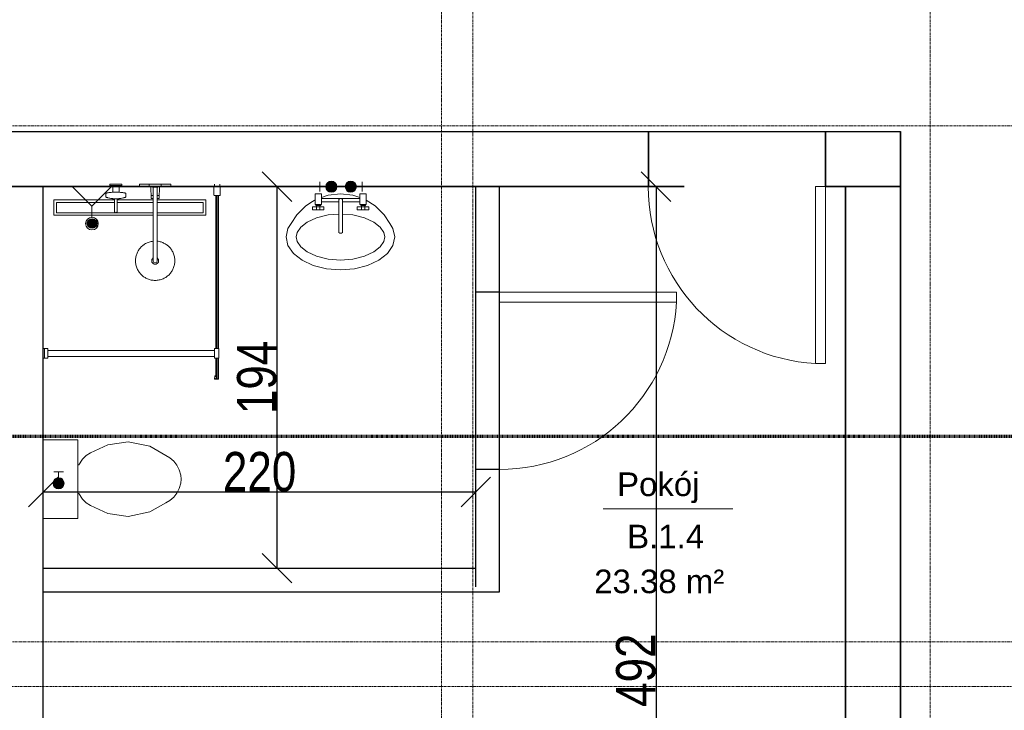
# Model space of a CAD drawing. Header units: millimetres. Extents: x -57350 to 14871, y -25411 to 16830.
# Tile 19 of 66: x -18613 to -13606, y -8658 to -5145. Entities that reach past the tile are written whole.
import ezdxf
from ezdxf.lldxf.tags import DXFTag

# ---------------------------------------------------------------- set-up
doc = ezdxf.new("R2010")
doc.units = ezdxf.units.MM
doc.linetypes.add('Kreska', pattern=[6.35, 3.175, -3.175])
doc.linetypes.add('Linia siatki', pattern=[22.225, 12.7, -3.175, 3.175, -3.175])
for name, color, linetype, lineweight in [('A-ANNO-DIMS', 7, 'Continuous', 5), ('A-AREA-IDEN', 7, 'Continuous', 5), ('A-DETL-GENF', 7, 'Continuous', 5), ('A-DOOR', 7, 'Continuous', 5), ('A-WALL', 7, 'Continuous', 5), ('G-ANNO-SYMB', 7, 'Continuous', 5), ('IS_Odbiorniki', 7, 'SOLID', 18), ('P-SANR-FIXT', 7, 'Continuous', 5), ('S-GRID', 7, 'Continuous', 5)]:
    doc.layers.add(name, color=color, linetype=linetype, lineweight=lineweight)
doc.layers.add('Default', color=7, linetype='Continuous')
doc.layers.add('IS_Ciepła_woda', color=1, linetype='DASHDOT', lineweight=30, true_color=0xff0000)
doc.styles.add('Arial_2', font='arial.ttf', dxfattribs={"width": 0.8, "height": 200})
doc.styles.add('Arial_3', font='arial.ttf', dxfattribs={"height": 120})
tags = doc.linetypes.add('DASHDOT', pattern=[20, 10, -5, 0, -5]).pattern_tags.tags
tags[10:11] = [DXFTag(74, 4), DXFTag(75, 0), DXFTag(340, '0'), DXFTag(46, 0.0), DXFTag(50, 0.0), DXFTag(44, 0.0), DXFTag(45, 0.0)]
tags[8:9] = [DXFTag(74, 4), DXFTag(75, 0), DXFTag(340, '0'), DXFTag(46, 0.0), DXFTag(50, 0.0), DXFTag(44, 0.0), DXFTag(45, 0.0)]
tags[6:7] = [DXFTag(74, 4), DXFTag(75, 0), DXFTag(340, '0'), DXFTag(46, 0.0), DXFTag(50, 0.0), DXFTag(44, 0.0), DXFTag(45, 0.0)]
tags[4:5] = [DXFTag(74, 4), DXFTag(75, 0), DXFTag(340, '0'), DXFTag(46, 0.0), DXFTag(50, 0.0), DXFTag(44, 0.0), DXFTag(45, 0.0)]
tags = doc.linetypes.add('SOLID', pattern=[10, 10, 0]).pattern_tags.tags
tags[6:7] = [DXFTag(74, 4), DXFTag(75, 0), DXFTag(340, '0'), DXFTag(46, 0.0), DXFTag(50, 0.0), DXFTag(44, 0.0), DXFTag(45, 0.0)]
tags[4:5] = [DXFTag(74, 4), DXFTag(75, 0), DXFTag(340, '0'), DXFTag(46, 0.0), DXFTag(50, 0.0), DXFTag(44, 0.0), DXFTag(45, 0.0)]
doc.dimstyles.new('REVIT_standard', dxfattribs={"dimscale": 304.8, "dimtxt": 204.05188, "dimasz": 0.492126, "dimexe": 0.328084, "dimexo": 0.0625, "dimgap": 0, "dimtad": 1, "dimdec": 0, "dimlfac": 0.1, "dimzin": 0, "dimdsep": 46, "dimtxsty": 'Arial_2', "dimblk1": 'OBLIQUE', "dimblk2": 'OBLIQUE', "dimsah": 1, "dimcen": 0.09, "dimazin": 0, "dimtfac": 1, "dimtdec": 4, "dimtix": 1, "dimtmove": 0, "dimatfit": 3, "dimfxl": 0.328084, "dimfxlon": 1, "dimtvp": 1, "dimtolj": 1, "dimtzin": 0, "dimarcsym": 2})

# ---------------------------------------------------------------- blocks, each defined once
blk = doc.blocks.new('M_Jednoskrzydłowe płytowe - 90-1529471-RZUT PIĘTRA I')
at = {"layer": 'A-DOOR', "lineweight": 18}
for p, q in [((399, -45), (399, -945.2)), ((450, -45), (399, -45)), ((450, -45), (450, -945.2)), ((450, -945.2), (399, -945.2))]:
    blk.add_line(p, q, dxfattribs=at)
at = {"layer": 'A-DOOR'}
blk.add_arc((450, -45), 901.7, 180, 266.7576, dxfattribs=at)
blk = doc.blocks.new('_Oblique')
at = {"color": 0, "linetype": 'ByBlock', "lineweight": -2}
blk.add_line((-0.5, -0.5), (0.5, 0.5), dxfattribs=at)
blk = doc.blocks.new('DIMBLOCK89-RZUT PIĘTRA I')
at = {"layer": 'A-ANNO-DIMS', "color": 0, "lineweight": -2, "transparency": 16777216}
for p, q in [((-15296.1, -5994.4), (-15477.1, -5994.4)), ((-15377.1, -5994.4), (-15377.1, -10914.4)), ((-15296.1, -10914.4), (-15477.1, -10914.4))]:
    blk.add_line(p, q, dxfattribs=at)
at = {"layer": 'Defpoints', "color": 0, "transparency": 16777216}
for p in [(-15277.1, -5994.4), (-15377.1, -10914.4), (-15277.1, -10914.4)]:
    blk.add_point(p, dxfattribs=at)
at = {"layer": 'A-ANNO-DIMS', "color": 0, "lineweight": -2, "transparency": 16777216, "xscale": 150, "yscale": 150, "zscale": 150}
for p, rotation in [((-15377.1, -5994.4), 90), ((-15377.1, -10914.4), 270)]:
    blk.add_blockref('_Oblique', p, dxfattribs=dict(at, rotation=rotation))
at = {"layer": 'A-ANNO-DIMS', "color": 0, "transparency": 16777216, "insert": (-15479.2, -8454.4), "char_height": 200, "width": 440.752, "attachment_point": 5, "rotation": 90, "style": 'Arial_2'}
blk.add_mtext('\\A1;492', dxfattribs=at)
blk = doc.blocks.new('AN_pomieszczenia - Room Tag With Area-359654-RZUT PIĘTRA I')
at = {"layer": 'A-AREA-IDEN'}
for p in [(-3.295, 0), (3.295, 0)]:
    blk.add_line(p, (0, 0), dxfattribs=at)
blk = doc.blocks.new('Sanitary_Showers_Roca_T-500-Pack-Basic-Thermostatic - T-500 Pack Basic Thermostatic-822852-Rzut Parteru')
at = {"layer": 'A-DETL-GENF'}
for p, q in [((63, 0), (-4.7, 0)), ((-4.7, 0), (-4.7, -13)), ((85.3, 0), (63, 0)), ((155.3, 0), (85.3, 0)), ((-174.7, -47), (-175.3, -48)), ((-175.3, -48), (-175.3, -65.1)), ((-173.9, -46.4), (-174.7, -47)), ((-172.8, -45.9), (-173.9, -46.4)), ((-171.4, -45.4), (-172.8, -45.9)), ((-169.8, -44.9), (-171.4, -45.4)), ((-167.8, -44.5), (-169.8, -44.9)), ((-165.6, -44), (-167.8, -44.5)), ((-163.2, -43.6), (-165.6, -44)), ((-160.5, -43.2), (-163.2, -43.6)), ((-157.6, -42.8), (-160.5, -43.2)), ((-154.4, -42.5), (-157.6, -42.8)), ((-123.6, -0.1), (-154.7, -0.1)), ((-154.7, -0.1), (-154.7, -6.1)), ((-154.7, -6.1), (-140.7, -6.1)), ((-151.1, -42.2), (-154.4, -42.5)), ((-147.7, -41.9), (-151.1, -42.2)), ((-144.1, -41.7), (-147.7, -41.9)), ((-140.7, -41.5), (-144.1, -41.7)), ((-140.7, -6.1), (-140.7, -41.5)), ((-140.7, -6.1), (-108.7, -6.1)), ((-134.3, -41.3), (-140.7, -41.5)), ((-127.9, -41.2), (-134.3, -41.3)), ((-121.5, -41.2), (-127.9, -41.2)), ((-94.7, -0.1), (-123.6, -0.1)), ((-115.1, -41.3), (-121.5, -41.2)), ((-108.7, -41.5), (-115.1, -41.3)), ((-108.7, -41.5), (-108.7, -6.1)), ((-108.7, -6.1), (-94.7, -6.1)), ((-105.4, -41.7), (-108.7, -41.5)), ((-101.8, -41.9), (-105.4, -41.7)), ((-98.3, -42.2), (-101.8, -41.9)), ((-95, -42.5), (-98.3, -42.2)), ((-91.9, -42.8), (-95, -42.5)), ((-94.7, -6.1), (-94.7, -0.1)), ((-89, -43.2), (-91.9, -42.8)), ((-86.3, -43.6), (-89, -43.2)), ((-83.8, -44), (-86.3, -43.6)), ((-81.6, -44.4), (-83.8, -44)), ((-79.7, -44.9), (-81.6, -44.4)), ((-78, -45.4), (-79.7, -44.9)), ((-76.6, -45.9), (-78, -45.4)), ((-75.5, -46.4), (-76.6, -45.9)), ((-74.8, -46.9), (-75.5, -46.4)), ((-74.1, -48), (-74.8, -46.9)), ((-74.1, -65.1), (-74.1, -48)), ((-4.7, -13), (53.8, -13)), ((45.3, -0.1), (45.3, -12.1)), ((45.3, -12.1), (105.3, -12.1)), ((53.8, -13), (54, -29.1)), ((53.8, -13), (61.3, -13)), ((54, -29.1), (54, -31.8)), ((54, -31.8), (54.3, -52.5)), ((61.3, -12.1), (61.3, -14.6)), ((61.3, -14.6), (89.3, -14.6)), ((65, -14.6), (65, -73.3)), ((89.3, -12.1), (75.3, -12.1)), ((85.6, -73.3), (85.6, -14.6)), ((89.3, -14.6), (89.3, -12.1)), ((96.8, -13), (89.3, -13)), ((96.3, -52.5), (96.5, -31.8)), ((96.5, -29.1), (96.8, -13)), ((96.5, -31.8), (96.5, -29.1)), ((96.8, -13), (155.3, -13)), ((105.3, -12.1), (105.3, -0.1)), ((155.3, -13), (155.3, 0)), ((-175.3, -65.1), (-174.7, -66.2)), ((-174.7, -66.2), (-173.9, -66.7)), ((-173.9, -66.7), (-172.8, -67.2)), ((-172.8, -67.2), (-171.4, -67.7)), ((-171.4, -67.7), (-169.8, -68.2)), ((-169.8, -68.2), (-167.8, -68.7)), ((-167.8, -68.7), (-165.5, -69.1)), ((-165.5, -69.1), (-164, -69.6)), ((-164, -69.6), (-163.1, -69.8)), ((-163.1, -69.8), (-156.8, -71.3)), ((-156.8, -71.3), (-155.8, -71.5)), ((-155.8, -71.5), (-154.8, -71.7)), ((-154.8, -71.7), (-149.8, -72.7)), ((-149.8, -72.7), (-148.9, -72.8)), ((-148.9, -72.8), (-147.9, -73)), ((-147.9, -73), (-146.8, -73.1)), ((-146.8, -73.1), (-142.4, -73.8)), ((-142.4, -73.8), (-141.6, -73.9)), ((-141.6, -73.9), (-140.6, -74)), ((-140.6, -74), (-139.6, -74.1)), ((-139.6, -74.1), (-138.6, -74.2)), ((-138.6, -74.2), (-137.6, -74.3)), ((-137.6, -74.3), (-136.5, -74.3)), ((-136.5, -74.3), (-133.6, -74.6)), ((-133.6, -74.6), (-132.8, -74.6)), ((-132.8, -74.6), (-131.7, -74.7)), ((-131.7, -74.7), (-131.7, -80.5)), ((-131.7, -74.7), (-128.9, -74.8)), ((-131.7, -80.5), (-131.7, -86)), ((-131.7, -86), (-131.7, -88.8)), ((-131.7, -88.8), (-131.7, -91.8)), ((-131.7, -91.8), (-131.7, -96.5)), ((-131.7, -96.5), (-131.7, -101.5)), ((-128.9, -74.8), (-126.1, -74.9)), ((-126.1, -74.9), (-123.3, -74.9)), ((-123.3, -74.9), (-120.5, -74.8)), ((-120.5, -74.8), (-117.7, -74.7)), ((-117.7, -74.7), (-116.7, -74.6)), ((-117.7, -109.6), (-117.7, -74.7)), ((-116.7, -74.6), (-115.8, -74.6)), ((-115.8, -74.6), (-112.9, -74.3)), ((-112.9, -74.3), (-111.8, -74.3)), ((-111.8, -74.3), (-110.8, -74.2)), ((-110.8, -74.2), (-109.8, -74.1)), ((-109.8, -74.1), (-108.8, -74)), ((-108.8, -74), (-107.9, -73.9)), ((-107.9, -73.9), (-107, -73.7)), ((-107, -73.7), (-102.6, -73.1)), ((-102.6, -73.1), (-101.5, -73)), ((-101.5, -73), (-100.5, -72.8)), ((-100.5, -72.8), (-99.6, -72.7)), ((-99.6, -72.7), (-94.7, -71.7)), ((-94.7, -71.7), (-93.6, -71.5)), ((-93.6, -71.5), (-92.6, -71.3)), ((-92.6, -71.3), (-86.4, -69.8)), ((-86.4, -69.8), (-85.4, -69.5)), ((-85.4, -69.5), (-83.9, -69.1)), ((-83.9, -69.1), (-81.6, -68.6)), ((-81.6, -68.6), (-79.6, -68.2)), ((-79.6, -68.2), (-78, -67.7)), ((-78, -67.7), (-76.6, -67.2)), ((-76.6, -67.2), (-75.5, -66.7)), ((-75.5, -66.7), (-74.8, -66.1)), ((-74.8, -66.1), (-74.1, -65.1)), ((54.3, -52.5), (54.7, -73.3)), ((54.4, -57.9), (65, -57.9)), ((54.7, -73.3), (65, -73.3)), ((60.3, -57.9), (59.5, -57.9)), ((60.3, -73.2), (59.5, -73.3)), ((61.1, -57.8), (60.3, -57.9)), ((61.1, -73.1), (60.3, -73.2)), ((61.9, -57.6), (61.1, -57.8)), ((61.9, -73), (61.1, -73.1)), ((62.6, -57.4), (61.9, -57.6)), ((62.6, -72.8), (61.9, -73)), ((63.4, -57.2), (62.6, -57.4)), ((63.4, -72.6), (62.6, -72.8)), ((64.2, -57), (63.4, -57.2)), ((64.2, -72.3), (63.4, -72.6)), ((65, -56.7), (64.2, -57)), ((65, -72.1), (64.2, -72.3)), ((65, -73.3), (64.8, -290.3)), ((86.4, -56.9), (85.6, -56.7)), ((85.6, -57.9), (96.2, -57.9)), ((86.4, -72.3), (85.6, -72)), ((85.6, -290.3), (85.6, -73.3)), ((85.6, -73.3), (95.8, -73.3)), ((87.2, -57.2), (86.4, -56.9)), ((87.2, -72.5), (86.4, -72.3)), ((88, -57.4), (87.2, -57.2)), ((88, -72.7), (87.2, -72.5)), ((88.8, -57.6), (88, -57.4)), ((88.8, -72.9), (88, -72.7)), ((89.6, -57.8), (88.8, -57.6)), ((89.6, -73.1), (88.8, -72.9)), ((90.4, -57.9), (89.6, -57.8)), ((90.4, -73.2), (89.6, -73.1)), ((91.3, -57.9), (90.4, -57.9)), ((91.3, -73.3), (90.4, -73.2)), ((95.8, -73.3), (96.3, -52.5)), ((-131.7, -101.5), (-131.7, -116.3)), ((-131.7, -116.3), (-131.7, -138.6)), ((-131.7, -138.6), (-131.5, -139.9)), ((-131.5, -139.9), (-131.1, -141.1)), ((-131.1, -141.1), (-130.4, -142.3)), ((-130.4, -142.3), (-129.5, -143.4)), ((-129.5, -143.4), (-127.2, -144.9)), ((-127.2, -144.9), (-126, -145.3)), ((-126, -145.3), (-124.7, -145.5)), ((-124.7, -145.5), (-123.4, -145.3)), ((-123.4, -145.3), (-122.1, -144.9)), ((-122.1, -144.9), (-119.9, -143.3)), ((-119.9, -143.3), (-119, -142.3)), ((-119, -142.3), (-118.3, -141.1)), ((-118.3, -141.1), (-117.8, -139.9)), ((-117.8, -139.9), (-117.7, -138.6)), ((-117.7, -121.5), (-117.7, -109.6)), ((-117.7, -130.3), (-117.7, -121.5)), ((-117.7, -136.7), (-117.7, -130.3)), ((-117.7, -138.6), (-117.7, -136.7)), ((30.4, -300.4), (26, -302.8)), ((35, -298.2), (30.4, -300.4)), ((39.7, -296.3), (35, -298.2)), ((44.6, -294.6), (39.7, -296.3)), ((49.5, -293.1), (44.6, -294.6)), ((54.6, -291.9), (49.5, -293.1)), ((59.6, -291), (54.6, -291.9)), ((64.8, -290.3), (59.6, -291)), ((65, -290.3), (65, -385.5)), ((90.3, -290.9), (85.6, -290.3)), ((85.6, -385.5), (85.6, -290.3)), ((95.3, -291.8), (90.3, -290.9)), ((100.2, -292.9), (95.3, -291.8)), ((104.9, -294.3), (100.2, -292.9)), ((109.5, -295.8), (104.9, -294.3)), ((114, -297.6), (109.5, -295.8)), ((118.4, -299.5), (114, -297.6)), ((122.5, -301.6), (118.4, -299.5)), ((-15, -346.7), (-16.9, -351)), ((-12.8, -342.5), (-15, -346.7)), ((-10.6, -338.5), (-12.8, -342.5)), ((-8.2, -334.6), (-10.6, -338.5)), ((-5.6, -331), (-8.2, -334.6)), ((-2.9, -327.4), (-5.6, -331)), ((0, -324), (-2.9, -327.4)), ((3.1, -320.6), (0, -324)), ((6.4, -317.2), (3.1, -320.6)), ((10, -314.1), (6.4, -317.2)), ((13.7, -311), (10, -314.1)), ((17.6, -308.1), (13.7, -311)), ((21.7, -305.3), (17.6, -308.1)), ((26, -302.8), (21.7, -305.3)), ((126.6, -303.9), (122.5, -301.6)), ((130.4, -306.3), (126.6, -303.9)), ((134.1, -308.9), (130.4, -306.3)), ((137.6, -311.6), (134.1, -308.9)), ((141.1, -314.5), (137.6, -311.6)), ((144.5, -317.6), (141.1, -314.5)), ((147.8, -320.9), (144.5, -317.6)), ((151, -324.4), (147.8, -320.9)), ((154.1, -328.2), (151, -324.4)), ((157, -332.1), (154.1, -328.2)), ((159.7, -336.2), (157, -332.1)), ((162.3, -340.5), (159.7, -336.2)), ((164.7, -344.9), (162.3, -340.5)), ((166.8, -349.5), (164.7, -344.9)), ((168.8, -354.2), (166.8, -349.5)), ((-24.6, -384.8), (-24.7, -390)), ((-24.7, -390), (-24.6, -395.1)), ((-24.2, -379.7), (-24.6, -384.8)), ((-24.6, -395.1), (-24.2, -400.3)), ((-23.6, -374.7), (-24.2, -379.7)), ((-24.2, -400.3), (-23.5, -405.4)), ((-22.7, -369.8), (-23.6, -374.7)), ((-21.6, -364.9), (-22.7, -369.8)), ((-20.2, -360.1), (-21.6, -364.9)), ((-18.7, -355.5), (-20.2, -360.1)), ((-16.9, -351), (-18.7, -355.5)), ((58.2, -386.3), (57.8, -388.8)), ((57.8, -388.8), (57.9, -391.4)), ((57.9, -391.4), (58.3, -393.9)), ((58.9, -383.8), (58.2, -386.3)), ((58.3, -393.9), (59.1, -396.4)), ((59.9, -381.4), (58.9, -383.8)), ((59.1, -396.4), (60.3, -398.7)), ((61.3, -379.3), (59.9, -381.4)), ((60.3, -398.7), (61.7, -400.8)), ((63, -377.3), (61.3, -379.3)), ((65, -375.6), (63, -377.3)), ((65, -385.5), (65.3, -392.3)), ((65.3, -392.3), (69, -397.9)), ((69, -397.9), (75.3, -400.1)), ((75.3, -400.1), (81.6, -397.9)), ((81.6, -397.9), (85.3, -392.3)), ((85.3, -392.3), (85.6, -385.5)), ((87.6, -377.3), (85.6, -375.6)), ((89.3, -379.3), (87.6, -377.3)), ((88.8, -400.8), (90.3, -398.7)), ((90.7, -381.4), (89.3, -379.3)), ((90.3, -398.7), (91.5, -396.4)), ((91.7, -383.8), (90.7, -381.4)), ((91.5, -396.4), (92.3, -393.9)), ((92.4, -386.3), (91.7, -383.8)), ((92.3, -393.9), (92.7, -391.4)), ((92.8, -388.8), (92.4, -386.3)), ((92.7, -391.4), (92.8, -388.8)), ((170.5, -359.1), (168.8, -354.2)), ((171.9, -364), (170.5, -359.1)), ((173.1, -369), (171.9, -364)), ((174.1, -374.1), (173.1, -369)), ((174.7, -379.3), (174.1, -374.1)), ((174.2, -404.8), (174.8, -399.8)), ((175.1, -384.4), (174.7, -379.3)), ((174.8, -399.8), (175.2, -394.7)), ((175.3, -389.6), (175.1, -384.4)), ((175.2, -394.7), (175.3, -389.6)), ((-23.5, -405.4), (-22.5, -410.5)), ((-22.5, -410.5), (-21.3, -415.5)), ((-21.3, -415.5), (-19.9, -420.5)), ((-19.9, -420.5), (-18.2, -425.3)), ((-18.2, -425.3), (-16.2, -430)), ((-16.2, -430), (-14.1, -434.6)), ((-14.1, -434.6), (-11.7, -439.1)), ((-11.7, -439.1), (-9.1, -443.3)), ((-9.1, -443.3), (-6.4, -447.5)), ((-6.4, -447.5), (-3.5, -451.4)), ((61.7, -400.8), (63.5, -402.7)), ((63.5, -402.7), (65.5, -404.3)), ((65.5, -404.3), (67.8, -405.6)), ((67.8, -405.6), (70.2, -406.5)), ((70.2, -406.5), (72.7, -407.1)), ((72.7, -407.1), (75.3, -407.3)), ((75.3, -407.3), (77.9, -407.1)), ((77.9, -407.1), (80.4, -406.5)), ((80.4, -406.5), (82.8, -405.6)), ((82.8, -405.6), (85, -404.3)), ((85, -404.3), (87.1, -402.7)), ((87.1, -402.7), (88.8, -400.8)), ((153.5, -452.1), (156.2, -448.5)), ((156.2, -448.5), (158.7, -444.9)), ((158.7, -444.9), (161.1, -441)), ((161.1, -441), (163.4, -437)), ((163.4, -437), (165.5, -432.8)), ((165.5, -432.8), (167.5, -428.5)), ((167.5, -428.5), (169.2, -424)), ((169.2, -424), (170.8, -419.4)), ((170.8, -419.4), (172.1, -414.6)), ((172.1, -414.6), (173.3, -409.8)), ((173.3, -409.8), (174.2, -404.8)), ((-3.5, -451.4), (-0.4, -455.1)), ((-0.4, -455.1), (2.8, -458.6)), ((2.8, -458.6), (6.1, -461.9)), ((6.1, -461.9), (9.5, -465.1)), ((9.5, -465.1), (13, -468)), ((13, -468), (16.5, -470.7)), ((16.5, -470.7), (20.2, -473.2)), ((20.2, -473.2), (24, -475.6)), ((24, -475.6), (28, -477.9)), ((28, -477.9), (32.2, -480)), ((32.2, -480), (36.6, -482)), ((36.6, -482), (41, -483.7)), ((41, -483.7), (45.7, -485.3)), ((45.7, -485.3), (50.4, -486.6)), ((50.4, -486.6), (55.3, -487.7)), ((55.3, -487.7), (60.2, -488.6)), ((60.2, -488.6), (65.3, -489.3)), ((65.3, -489.3), (70.4, -489.6)), ((70.4, -489.6), (75.5, -489.8)), ((75.5, -489.8), (80.6, -489.6)), ((80.6, -489.6), (85.8, -489.2)), ((85.8, -489.2), (90.9, -488.5)), ((90.9, -488.5), (96, -487.6)), ((96, -487.6), (101.1, -486.4)), ((101.1, -486.4), (106, -484.9)), ((106, -484.9), (110.8, -483.2)), ((110.8, -483.2), (115.6, -481.3)), ((115.6, -481.3), (120.2, -479.1)), ((120.2, -479.1), (124.6, -476.8)), ((124.6, -476.8), (128.9, -474.2)), ((128.9, -474.2), (133, -471.4)), ((133, -471.4), (136.9, -468.5)), ((136.9, -468.5), (140.6, -465.5)), ((140.6, -465.5), (144.1, -462.3)), ((144.1, -462.3), (147.5, -459)), ((147.5, -459), (150.6, -455.6)), ((150.6, -455.6), (153.5, -452.1))]:
    blk.add_line(p, q, dxfattribs=at)
blk = doc.blocks.new('Plumbing_Drainage_Roca_IN-WALL-950-IN-DRAIN-CHANNEL-Installatio - IN-WALL 950 IN-DRAIN CHANNEL - Installation drainage kit-V29-Rzut Parteru')
at = {"layer": 'A-DETL-GENF'}
for p, q in [((-385.7, 39.3), (-385.7, -38.1)), ((-78, 39.3), (-385.7, 39.3)), ((-78, 39.3), (-385.7, 39.3)), ((-385.7, 39.3), (-385.7, -38.1)), ((-78, 27.3), (-373.4, 27.3)), ((-373.4, 27.3), (-373.4, -26)), ((118.7, 39.3), (-63.9, 39.3)), ((118.7, 39.3), (-63.9, 39.3)), ((118.7, 27.3), (-63.9, 27.3)), ((385.8, 39.3), (139.3, 39.3)), ((385.8, 39.3), (139.3, 39.3)), ((373.6, 27.3), (139.3, 27.3)), ((373.6, -26), (373.6, 27.3)), ((385.8, -38.1), (385.8, 39.3)), ((385.8, -38.1), (385.8, 39.3)), ((-385.7, -38.1), (118.6, -38.1)), ((-385.7, -38.1), (118.6, -38.1)), ((-373.4, -26), (118.7, -26)), ((139.3, -26), (373.6, -26)), ((139.3, -38.1), (385.8, -38.1)), ((139.3, -38.1), (385.8, -38.1))]:
    blk.add_line(p, q, dxfattribs=at)
blk = doc.blocks.new('Sanitary_Shower-screens_Shower-wall-Square_100_GB51SRWL10 _1_ - 1000 mm_ Chromed Profiles-830542-Rzut Parteru')
at = {"layer": 'P-SANR-FIXT', "color": 13, "true_color": 0xcb6b69}
for p, q in [((11, 898), (1, 898)), ((1, 870), (11, 870)), ((11, 899), (11, 898)), ((11, 898), (11, 870)), ((11, 870), (11, 869)), ((56.5, 900), (12, 900)), ((12, 868), (56.5, 868)), ((58, 869.5), (58, 898.5)), ((837, 890.5), (58, 890.5)), ((58, 890.5), (58, 877.5)), ((837, 887), (58, 887)), ((58, 887), (58, 881)), ((58, 881), (837, 881)), ((58, 877.5), (837, 877.5)), ((887, 893), (837, 893)), ((837, 893), (837, 870)), ((837, 870), (887, 870)), ((846.5, 870), (846.5, 23)), ((877.5, 23), (877.5, 870)), ((887, 870), (887, 893)), ((993.5, 890.5), (887, 890.5)), ((991.5, 887), (887, 887)), ((887, 881), (991.5, 881)), ((887, 877.5), (981.3, 877.5)), ((977.8, 872.6), (991.1, 871.2)), ((981.1, 876.9), (978.3, 877.2)), ((980, 888.6), (979.9, 887.1)), ((979.9, 887.1), (991.8, 888.3)), ((991.8, 879.7), (979.9, 880.9)), ((979.9, 880.9), (979.9, 879.8)), ((979.9, 879.8), (981.8, 879.6)), ((991.4, 889.5), (980, 888.6)), ((981.8, 879.6), (981.1, 876.9)), ((988.9, 876), (989.6, 878.9)), ((991.5, 875.7), (988.9, 876)), ((989.3, 877.5), (993.5, 877.5)), ((989.6, 878.9), (991.3, 878.6)), ((991.5, 881), (991.5, 887)), ((991.8, 888.3), (991.8, 879.7)), ((993, 880.1), (993, 888)), ((993.5, 877.5), (993.5, 890.5)), ((846.5, 23), (837, 23)), ((837, 23), (837, 0)), ((837, 0), (887, 0)), ((838, 6), (888, 6)), ((846.5, 23), (877.5, 23)), ((887, 23), (877.5, 23)), ((887, 0), (887, 23))]:
    blk.add_line(p, q, dxfattribs=at)
for centre, radius, start, end in [((12, 899), 1, 90, 180), ((12, 869), 1, 180, 270), ((56.5, 898.5), 1.5, 0, 90), ((56.5, 869.5), 1.5, 270, 360), ((978, 874.9), 2.29, 83.0727, 263.758), ((991.3, 873.5), 2.28, 263.758, 84.1208), ((991.5, 880.1), 1.52, 261.8239, 359.9691), ((991.5, 888), 1.51, 2.4505, 94.355)]:
    blk.add_arc(centre, radius, start, end, dxfattribs=at)
blk = doc.blocks.new('A$C4DF32C06')
at = {"layer": 'IS_Odbiorniki', "ltscale": 10}
h = blk.add_hatch(color=256, dxfattribs=at)
h.dxf.hatch_style = 1
edge = h.paths.add_edge_path()
edge.add_arc((28.2, 28.2), 28.2, 0, 360)
for points in [[(56.5, 28.2), (86.6, 28.2), (86.6, 52.7)], [(56.5, 28.2), (86.6, 28.2), (86.6, 3.8)]]:
    blk.add_lwpolyline(points, dxfattribs=at)
blk.add_circle((28.2, 28.2), 28.2, dxfattribs=at)
blk = doc.blocks.new('M_Jednoskrzydłowe płytowe - 90-1438569-RZUT PIĘTRA I')
at = {"layer": 'A-DOOR', "lineweight": 18}
for p, q in [((399, 50), (399, 950.2)), ((450, 950.2), (399, 950.2)), ((450, 50), (450, 950.2)), ((450, 50), (399, 50))]:
    blk.add_line(p, q, dxfattribs=at)
at = {"layer": 'A-DOOR'}
blk.add_arc((450, 50), 901.7, 93.2424, 180, dxfattribs=at)
blk = doc.blocks.new('*D442')
at = {"layer": 'A-ANNO-DIMS', "color": 0, "lineweight": -2, "transparency": 16777216}
for p, q in [((-18493.4, -8031), (-18493.4, -7447.7)), ((-16293.4, -8031), (-16293.4, -7447.7)), ((-18493.4, -7547.7), (-16293.4, -7547.7))]:
    blk.add_line(p, q, dxfattribs=at)
at = {"layer": 'Defpoints', "color": 0, "transparency": 16777216}
for p in [(-16293.4, -7547.7), (-18493.4, -8050.1), (-16293.4, -8050.1)]:
    blk.add_point(p, dxfattribs=at)
at = {"layer": 'A-ANNO-DIMS', "color": 0, "lineweight": -2, "transparency": 16777216, "xscale": 150, "yscale": 150, "zscale": 150, "rotation": 180}
blk.add_blockref('_Oblique', (-18493.4, -7547.7), dxfattribs=at)
at = {"layer": 'A-ANNO-DIMS', "color": 0, "lineweight": -2, "transparency": 16777216, "xscale": 150, "yscale": 150, "zscale": 150}
blk.add_blockref('_Oblique', (-16293.4, -7547.7), dxfattribs=at)
at = {"layer": 'A-ANNO-DIMS', "color": 0, "transparency": 16777216, "insert": (-17393.4, -7445.6), "char_height": 200, "attachment_point": 5, "style": 'Arial_2'}
blk.add_mtext('\\A1;220', dxfattribs=at)
blk = doc.blocks.new('*D443')
at = {"layer": 'A-ANNO-DIMS', "color": 0, "lineweight": -2, "transparency": 16777216}
for p, q in [((-18474.4, -5994.4), (-17204.7, -5994.4)), ((-17304.7, -7935.7), (-17304.7, -5994.4)), ((-18474.4, -7935.7), (-17204.7, -7935.7))]:
    blk.add_line(p, q, dxfattribs=at)
at = {"layer": 'Defpoints', "color": 0, "transparency": 16777216}
for p in [(-18493.4, -5994.4), (-17304.7, -5994.4), (-18493.4, -7935.7)]:
    blk.add_point(p, dxfattribs=at)
at = {"layer": 'A-ANNO-DIMS', "color": 0, "lineweight": -2, "transparency": 16777216, "xscale": 150, "yscale": 150, "zscale": 150}
for p, rotation in [((-17304.7, -5994.4), 90), ((-17304.7, -7935.7), 270)]:
    blk.add_blockref('_Oblique', p, dxfattribs=dict(at, rotation=rotation))
at = {"layer": 'A-ANNO-DIMS', "color": 0, "transparency": 16777216, "insert": (-17406.8, -6965.1), "char_height": 200, "attachment_point": 5, "rotation": 90, "style": 'Arial_2'}
blk.add_mtext('\\A1;194', dxfattribs=at)

msp = doc.modelspace()

# ---------------------------------------------------------------- hatches: boundary and pattern name
at = {"true_color": 0xed1f24}
h = msp.add_hatch(color=240, dxfattribs=at)
h.dxf.hatch_style = 1
edge = h.paths.add_edge_path()
edge.add_arc((-17028.78154, -5994.40745), 24.46739, 0, 360)
h = msp.add_hatch(color=240, dxfattribs=at)
h.dxf.hatch_style = 1
edge = h.paths.add_edge_path()
edge.add_arc((-16929.12417, -5993.83679), 24.46739, 0, 360)
h = msp.add_hatch(color=240, dxfattribs=at)
h.dxf.hatch_style = 1
edge = h.paths.add_edge_path()
edge.add_arc((-18245.10728, -6181.96721), 24.46739, 0, 360)
h = msp.add_hatch(color=240, dxfattribs=at)
h.dxf.hatch_style = 1
edge = h.paths.add_edge_path()
edge.add_arc((-18415.74891, -7503.30111), 24.46739, 0, 360)

# ---------------------------------------------------------------- linework, layer by layer
for p, q in [((-23891.41602, -5714.40745), (-14133.41602, -5714.40745)), ((-18493.41602, -10914.40745), (-18493.41602, -5994.40745)), ((-16293.41602, -7935.74287), (-16293.41602, -5994.40745)), ((-16173.41602, -8055.74287), (-16173.41602, -5994.40745)), ((-14413.41602, -10914.40745), (-14413.41602, -5994.40745)), ((-16173.41602, -6531.71183), (-16293.41602, -6531.71183)), ((-16173.41602, -7433.40329), (-16293.41602, -7433.40329)), ((-18493.41602, -7935.74287), (-16293.41602, -7935.74287)), ((-18493.41602, -8055.74287), (-16173.41602, -8055.74287))]:
    msp.add_line(p, q)
at = {"color": 240, "true_color": 0xed1f24}
for centre in [(-17028.78154, -5994.40745), (-16929.12417, -5993.83679), (-18245.10728, -6181.96721), (-18415.74891, -7503.30111)]:
    msp.add_circle(centre, 24.46739, dxfattribs=at)
at = {"layer": 'A-WALL', "lineweight": 35}
for p, q in [((-15415.31185, -5994.40745), (-15415.31185, -5714.40745)), ((-14515.31185, -5714.40745), (-14515.31185, -5994.40745)), ((-14133.41602, -10914.40745), (-14133.41602, -5714.40745)), ((-19063.41602, -5994.40745), (-17573.36641, -5994.40745)), ((-17573.36641, -5994.40745), (-16433.41602, -5994.40745)), ((-16433.41602, -5994.40745), (-15233.41602, -5994.40745)), ((-14515.31185, -5994.40745), (-14133.41602, -5994.40745)), ((-14413.41602, -5994.40745), (-14413.41602, -10914.40745))]:
    msp.add_line(p, q, dxfattribs=at)
at = {"layer": 'Default', "color": 7, "lineweight": 15, "ltscale": 35, "transparency": 33554687}
for p, q in [((-17110.72724, -6084.89956), (-17110.72724, -6030.67153)), ((-17110.72724, -6030.67153), (-17079.32412, -6030.67153)), ((-17079.32412, -6084.89956), (-17079.32412, -6030.67153)), ((-17079.32412, -6049.73214), (-17045.03164, -6037.7474)), ((-16981.19784, -6055.42098), (-17079.32412, -6055.42098)), ((-17045.03164, -6037.7474), (-16982.02192, -6030.67153)), ((-16984.98588, -6055.42098), (-16990.34748, -6055.42098)), ((-16984.98588, -6055.42098), (-16990.34748, -6060.13315)), ((-16977.4064, -6055.42098), (-16984.98588, -6055.42098)), ((-16982.02192, -6030.67153), (-16919.00881, -6037.7474)), ((-16883.06817, -6055.42098), (-16981.19784, -6055.42098)), ((-16972.04481, -6055.42098), (-16977.4064, -6055.42098)), ((-16972.04481, -6060.13315), (-16977.4064, -6055.42098)), ((-16919.00881, -6037.7474), (-16883.06817, -6050.30017)), ((-16883.06817, -6030.67153), (-16851.66505, -6030.67153)), ((-16883.06817, -6030.67153), (-16883.06817, -6084.89956)), ((-16851.66505, -6030.67153), (-16851.66505, -6084.89956)), ((-17203.50888, -6137.11997), (-17158.61531, -6092.35017)), ((-17158.61531, -6092.35017), (-17123.74292, -6070.4816)), ((-17123.74292, -6070.4816), (-17116.16683, -6065.73382)), ((-17123.74292, -6112.99281), (-17123.74292, -6098.05767)), ((-17123.74292, -6098.05767), (-17103.5581, -6098.05767)), ((-17116.16683, -6065.73382), (-17110.72724, -6062.32051)), ((-17106.95107, -6084.89956), (-17110.72724, -6084.89956)), ((-17106.95107, -6090.05598), (-17106.95107, -6084.89956)), ((-17082.54582, -6084.89956), (-17106.95107, -6084.89956)), ((-17106.95107, -6090.05598), (-17082.54582, -6090.05598)), ((-17103.5581, -6090.05598), (-17103.5581, -6098.05767)), ((-17103.5581, -6112.99281), (-17103.5581, -6098.05767)), ((-17103.5581, -6098.05767), (-17086.53395, -6098.05767)), ((-17086.53395, -6098.05767), (-17086.53395, -6112.99281)), ((-17086.53395, -6098.05767), (-17086.49325, -6098.05767)), ((-17086.49325, -6090.05598), (-17086.49325, -6098.05767)), ((-17086.49325, -6098.05767), (-17065.95914, -6098.05767)), ((-17082.54582, -6084.89956), (-17082.54582, -6090.05598)), ((-17079.32412, -6084.89956), (-17082.54582, -6084.89956)), ((-16990.34748, -6072.1874), (-17079.32412, -6072.1874)), ((-17065.95914, -6098.05767), (-17065.95914, -6112.99281)), ((-16990.34748, -6060.13315), (-16990.34748, -6072.1874)), ((-16990.34748, -6227.08686), (-16990.34748, -6072.1874)), ((-16972.04481, -6205.66254), (-16972.04481, -6060.13315)), ((-16883.06817, -6072.1874), (-16972.04481, -6072.1874)), ((-16896.43315, -6112.99281), (-16896.43315, -6098.05767)), ((-16896.43315, -6098.05767), (-16875.34287, -6098.05767)), ((-16879.2903, -6084.89956), (-16883.06817, -6084.89956)), ((-16854.88336, -6084.89956), (-16879.2903, -6084.89956)), ((-16879.2903, -6090.05598), (-16879.2903, -6084.89956)), ((-16875.34287, -6090.05598), (-16879.2903, -6090.05598)), ((-16875.34287, -6090.05598), (-16858.83418, -6090.05598)), ((-16875.34287, -6090.05598), (-16875.34287, -6098.05767)), ((-16875.34287, -6098.05767), (-16875.34287, -6112.99281)), ((-16875.34287, -6098.05767), (-16858.83418, -6098.05767)), ((-16854.88336, -6090.05598), (-16858.83418, -6090.05598)), ((-16858.83418, -6090.05598), (-16858.83418, -6098.05767)), ((-16858.83418, -6098.05767), (-16838.64937, -6098.05767)), ((-16858.83418, -6098.05767), (-16858.83418, -6112.99281)), ((-16854.88336, -6084.89956), (-16854.88336, -6090.05598)), ((-16851.66505, -6084.89956), (-16854.88336, -6084.89956)), ((-16851.66505, -6063.35146), (-16805.42853, -6092.35017)), ((-16838.64937, -6098.05767), (-16838.64937, -6112.99281)), ((-16805.42853, -6092.35017), (-16760.53495, -6137.11997)), ((-17232.20917, -6182.63754), (-17203.50888, -6137.11997)), ((-17103.41906, -6152.74862), (-17151.04261, -6174.92072)), ((-17103.5581, -6112.99281), (-17123.74292, -6112.99281)), ((-17086.53395, -6112.99281), (-17103.5581, -6112.99281)), ((-17045.41485, -6138.18652), (-17103.41906, -6152.74862)), ((-17065.95914, -6112.99281), (-17086.53395, -6112.99281)), ((-16990.34748, -6133.77788), (-17045.41485, -6138.18652)), ((-16918.67985, -6138.16957), (-16972.14994, -6133.77788)), ((-16860.62138, -6152.74862), (-16918.67985, -6138.16957)), ((-16875.34287, -6112.99281), (-16896.43315, -6112.99281)), ((-16858.83418, -6112.99281), (-16875.34287, -6112.99281)), ((-16813.00123, -6174.92072), (-16860.62138, -6152.74862)), ((-16838.64937, -6112.99281), (-16858.83418, -6112.99281)), ((-16760.53495, -6137.11997), (-16731.83467, -6182.63754)), ((-17248.97898, -6207.192), (-17258.39652, -6250.57477)), ((-17232.20917, -6182.63754), (-17248.97898, -6207.192)), ((-17184.38214, -6201.27085), (-17202.18629, -6227.33612)), ((-17151.04261, -6174.92072), (-17184.38214, -6201.27085)), ((-16972.04481, -6227.08686), (-16972.04481, -6205.66254)), ((-16779.66169, -6201.27085), (-16813.00123, -6174.92072)), ((-16761.85415, -6227.33612), (-16779.66169, -6201.27085)), ((-16715.06486, -6207.192), (-16731.83467, -6182.63754)), ((-16705.64731, -6250.57477), (-16715.06486, -6207.192)), ((-17258.39652, -6250.57477), (-17248.97898, -6293.95754)), ((-17202.18629, -6227.33612), (-17207.23249, -6250.57477)), ((-17207.23249, -6250.57477), (-17202.18629, -6273.81342)), ((-16984.98588, -6231.40734), (-16990.34748, -6227.08686)), ((-16984.98588, -6231.40734), (-16990.34748, -6227.08686)), ((-16981.19784, -6231.40734), (-16984.98588, -6231.40734)), ((-16977.4064, -6231.40734), (-16981.19784, -6231.40734)), ((-16977.4064, -6231.40734), (-16972.04481, -6227.08686)), ((-16756.81134, -6250.57477), (-16761.85415, -6227.33612)), ((-16761.85415, -6273.81342), (-16756.81134, -6250.57477)), ((-16715.06486, -6293.95754), (-16705.64731, -6250.57477)), ((-17248.97898, -6293.95754), (-17221.37068, -6334.37125)), ((-17202.18629, -6273.81342), (-17184.38214, -6299.87869)), ((-17184.38214, -6299.87869), (-17151.04261, -6326.22882)), ((-16813.00123, -6326.22882), (-16779.66169, -6299.87869)), ((-16779.66169, -6299.87869), (-16761.85415, -6273.81342)), ((-16742.67316, -6334.37125), (-16715.06486, -6293.95754)), ((-17221.37068, -6334.37125), (-17177.447, -6369.09612)), ((-17151.04261, -6326.22882), (-17103.41906, -6348.38227)), ((-17103.41906, -6348.38227), (-17045.41485, -6362.96132)), ((-16918.62559, -6362.96132), (-16860.62138, -6348.38227)), ((-16860.62138, -6348.38227), (-16813.00123, -6326.22882)), ((-16786.59344, -6369.09612), (-16742.67316, -6334.37125)), ((-17177.447, -6369.09612), (-17120.20922, -6395.73112)), ((-17120.20922, -6395.73112), (-17053.55389, -6412.46193)), ((-17045.41485, -6362.96132), (-16982.02192, -6368.01092)), ((-16982.02192, -6368.01092), (-16918.62559, -6362.96132)), ((-16910.48995, -6412.46193), (-16843.83462, -6395.73112)), ((-16843.83462, -6395.73112), (-16786.59344, -6369.09612)), ((-17053.55389, -6412.46193), (-16982.02192, -6418.18639)), ((-16982.02192, -6418.18639), (-16910.48995, -6412.46193)), ((-18493.41602, -7282.45171), (-18317.41102, -7282.45171)), ((-18317.41102, -7282.45171), (-18317.41102, -7409.44953)), ((-18209.80615, -7327.45041), (-18165.90791, -7307.45212)), ((-18062.37426, -7292.45255), (-18165.90791, -7307.45212)), ((-17951.78339, -7315.45211), (-18062.37426, -7292.45255)), ((-18274.8642, -7362.45167), (-18253.68744, -7348.45252)), ((-18253.68744, -7348.45252), (-18209.80615, -7327.45041)), ((-17871.04413, -7362.45167), (-17951.78339, -7315.45211)), ((-18317.41102, -7409.44953), (-18317.41102, -7555.452)), ((-18317.41102, -7409.44953), (-18312.34447, -7409.44953)), ((-18312.34447, -7409.44953), (-18293.31947, -7380.45251)), ((-18293.31947, -7380.45251), (-18274.8642, -7362.45167)), ((-17871.04413, -7362.45167), (-17849.06873, -7374.21597)), ((-17849.06873, -7374.21597), (-17829.65203, -7390.83656)), ((-17829.65203, -7390.83656), (-17813.63339, -7411.60807)), ((-17813.63339, -7411.60807), (-17801.66731, -7435.65723)), ((-17801.66731, -7435.65723), (-17794.28791, -7461.97854)), ((-17801.66731, -7529.2443), (-17794.28791, -7502.92807)), ((-17794.28791, -7461.97854), (-17792.43967, -7482.45161)), ((-17794.28791, -7502.92807), (-17792.43967, -7482.45161)), ((-17792.43967, -7482.45161), (-17791.79872, -7482.45161)), ((-18317.41102, -7555.452), (-18317.41102, -7682.45152)), ((-18317.41102, -7555.452), (-18312.34447, -7555.452)), ((-18312.34447, -7555.452), (-18293.31947, -7584.45071)), ((-17829.65203, -7574.06666), (-17813.63339, -7553.29515)), ((-17813.63339, -7553.29515), (-17801.66731, -7529.2443)), ((-18293.31947, -7584.45071), (-18274.8642, -7602.45155)), ((-18274.8642, -7602.45155), (-18253.68744, -7616.4507)), ((-17871.04413, -7602.45155), (-17951.78339, -7649.45111)), ((-17849.06873, -7590.68725), (-17871.04413, -7602.45155)), ((-17829.65203, -7574.06666), (-17849.06873, -7590.68725)), ((-18253.68744, -7616.4507), (-18209.80615, -7637.45281)), ((-18209.80615, -7637.45281), (-18165.90791, -7657.4511)), ((-18165.90791, -7657.4511), (-18062.37426, -7672.45067)), ((-17951.78339, -7649.45111), (-18062.37426, -7672.45067)), ((-18317.41102, -7682.45152), (-18493.41602, -7682.45152))]:
    msp.add_line(p, q, dxfattribs=at)
at = {"layer": 'G-ANNO-SYMB', "linetype": 'Kreska', "lineweight": 70}
msp.add_line((-55682.0653, -7263.09522), (97.70978, -7263.09522), dxfattribs=at)
at = {"layer": 'IS_Odbiorniki', "ltscale": 10}
for points in [[(-18346.34043, -5994.40745), (-18146.34043, -5994.40745), (-18246.34043, -6093.49002), (-18346.34043, -5994.40745)], [(-18246.34043, -6093.49002), (-18246.34043, -6152.93956)]]:
    msp.add_lwpolyline(points, dxfattribs=at)
msp.add_ellipse((-18246.34043, -6182.66433), major_axis=(0, -32.35057), ratio=1, dxfattribs=at)
at = {"layer": 'S-GRID', "linetype": 'Linia siatki'}
for p, q in [((-16308.41602, 10521.57226), (-16308.41602, -21375.48764)), ((-13983.41602, 10521.57226), (-13983.41602, -21375.48764)), ((-16468.41602, 9251.57226), (-16468.41602, -20105.48764)), ((-55866.74056, -5684.40745), (1287.74041, -5684.40745)), ((-55866.74056, -8309.40745), (1287.74041, -8309.40745)), ((-54596.74056, -8536.40745), (17.74041, -8536.40745))]:
    msp.add_line(p, q, dxfattribs=at)

# ---------------------------------------------------------------- block references
at = {"layer": 'A-AREA-IDEN', "xscale": 99.99999999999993, "yscale": 99.99999999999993, "zscale": 99.99999999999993}
msp.add_blockref('AN_pomieszczenia - Room Tag With Area-359654-RZUT PIĘTRA I', (-15316.16385, -7633.82468), dxfattribs=at)
at = {"layer": 'A-DETL-GENF'}
for name, p in [('Sanitary_Showers_Roca_T-500-Pack-Basic-Thermostatic - T-500 Pack Basic Thermostatic-822852-Rzut Parteru', (-17999.67302, -5981.77332)), ('Plumbing_Drainage_Roca_IN-WALL-950-IN-DRAIN-CHANNEL-Installatio - IN-WALL 950 IN-DRAIN CHANNEL - Installation drainage kit-V29-Rzut Parteru', (-18053.41602, -6101.77332))]:
    msp.add_blockref(name, p, dxfattribs=at)
at = {"layer": 'A-DOOR'}
msp.add_blockref('M_Jednoskrzydłowe płytowe - 90-1529471-RZUT PIĘTRA I', (-14965.31185, -5949.40745), dxfattribs=at)
at = {"layer": 'A-DOOR', "xscale": -1, "rotation": 270.0000000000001}
msp.add_blockref('M_Jednoskrzydłowe płytowe - 90-1438569-RZUT PIĘTRA I', (-16223.41602, -6981.71183), dxfattribs=at)
at = {"layer": 'IS_Ciepła_woda', "xscale": -1}
msp.add_blockref('A$C4DF32C06', (-17000.65612, -6023.33754), dxfattribs=at)
at = {"layer": 'IS_Ciepła_woda'}
msp.add_blockref('A$C4DF32C06', (-16957.73456, -6023.33754), dxfattribs=at)
at = {"layer": 'IS_Ciepła_woda', "color": 240, "true_color": 0xed1f24, "xscale": -1, "rotation": 270.0000000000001}
msp.add_blockref('A$C4DF32C06', (-18443.97735, -7531.53309), dxfattribs=at)
at = {"layer": 'P-SANR-FIXT', "color": 13, "true_color": 0xcb6b69, "rotation": 270}
msp.add_blockref('Sanitary_Shower-screens_Shower-wall-Square_100_GB51SRWL10 _1_ - 1000 mm_ Chromed Profiles-830542-Rzut Parteru', (-18493.41602, -5980.77332), dxfattribs=at)

# ---------------------------------------------------------------- texts
at = {"layer": 'A-AREA-IDEN', "char_height": 120, "attachment_point": 1, "style": 'Arial_3'}
for s, insert, width in [('Pokój', (-15575.40827, -7448.45841), 537.130625), ('B.1.4', (-15524.32804, -7714.24346), 513.08), ('23.38 m²', (-15691.78327, -7942.55808), 857.805625)]:
    msp.add_mtext(s, dxfattribs=dict(at, insert=insert, width=width))

# ---------------------------------------------------------------- dimensions: what is measured, and where the dimension line sits
at = {"layer": 'A-ANNO-DIMS', "color": 250, "true_color": 0x303030}
for base, p1, p2, picture, middle in [((-17304.72204, -5994.40745), (-18493.41602, -7935.74287), (-18493.41602, -5994.40745), '*D443', (-17406.83664, -6965.07516)), ((-15377.05123, -10914.40745), (-15277.05123, -5994.40745), (-15277.05123, -10914.40745), 'DIMBLOCK89-RZUT PIĘTRA I', (-15479.16583, -8454.40745))]:
    dim = msp.add_linear_dim(base=base, p1=p1, p2=p2, angle=90, dimstyle='REVIT_standard', override={"dimpost": '<>', "dimfxl": 4920}, dxfattribs=at)
    dim.commit()
    dim.dimension.update_dxf_attribs({"geometry": picture, "text_midpoint": middle})
dim = msp.add_linear_dim(base=(-16293.41602, -7547.71609), p1=(-18493.41602, -8050.05567), p2=(-16293.41602, -8050.05567), dimstyle='REVIT_standard', override={"dimpost": '<>', "dimfxl": 4920}, dxfattribs=at)
dim.commit()
dim.dimension.update_dxf_attribs({"geometry": '*D442', "text_midpoint": (-17393.41602, -7445.6015)})

doc.saveas('drawing.dxf')
